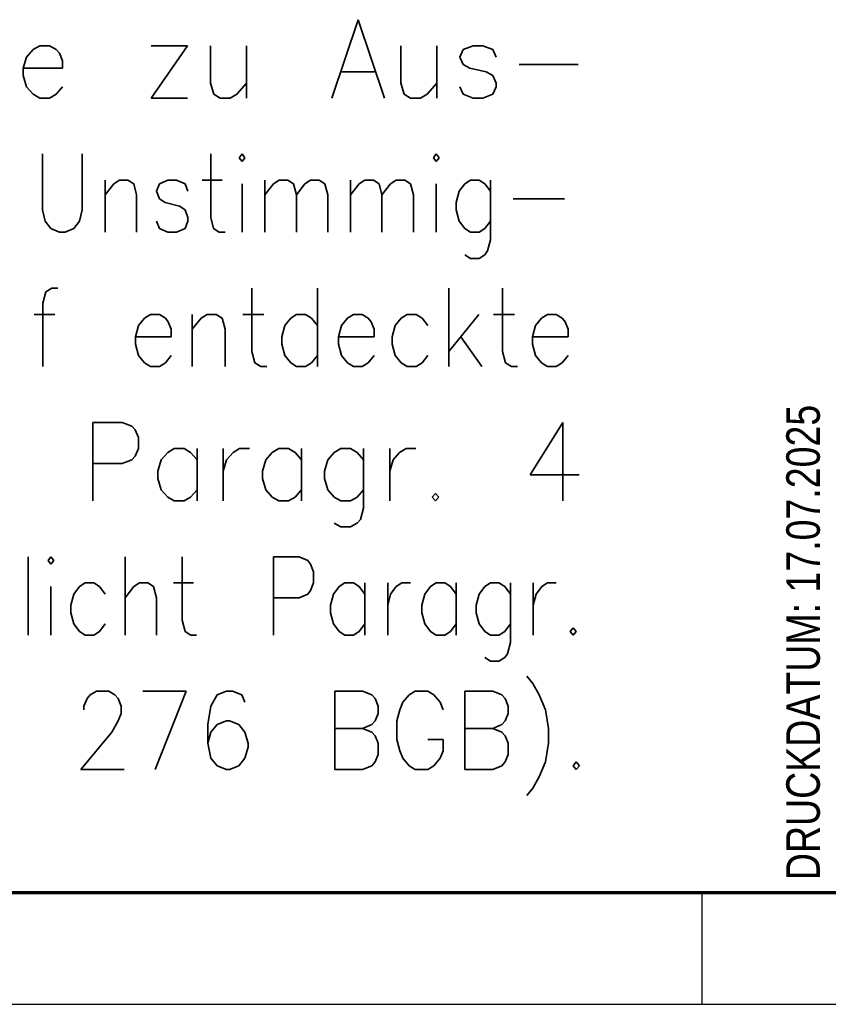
# Model space of a CAD drawing. Extents: x 1101 to 1942, y 41 to 882.
# Tile 101 of 113: x 1721 to 1757, y 41 to 85. Entities that reach past the tile are written whole.
import ezdxf

# ---------------------------------------------------------------- set-up
doc = ezdxf.new("R2010")
doc.units = 0
doc.layers.get('0').update_dxf_attribs({"lineweight": 13})
for name, color, linetype, lineweight in [('BI_X_Geometrie', 7, 'Continuous', 13), ('BI_X_Text', 7, 'Continuous', 25), ('FORMAT', 7, 'Continuous', 25)]:
    doc.layers.add(name, color=color, linetype=linetype, lineweight=lineweight)
doc.styles.get("Standard").update_dxf_attribs({"font": 'arial.ttf'})

# ---------------------------------------------------------------- blocks, each defined once
blk = doc.blocks.new('Blockreferenz-A03CP7DV1H', base_point=(1755.605, 45.848))
at = {"layer": 'BI_X_Text', "color": 0, "linetype": 'ByBlock', "ltscale": 0.25, "insert": (1755.605, 46.396), "char_height": 1.5, "attachment_point": 1, "rotation": 90}
blk.add_mtext('{\\W0.8;\\fArial;DRUCKDATUM: 17.07.2025}', dxfattribs=at)
blk = doc.blocks.new('Blockreferenz-A03CP7DX1H', base_point=(1100.835, 40.848))
at = {"layer": 'FORMAT', "color": 0, "linetype": 'ByBlock', "lineweight": 70, "ltscale": 0.7}
blk.add_line((1120.835, 45.848), (1936.835, 45.848), dxfattribs=at)
at = {"layer": 'FORMAT', "color": 0, "linetype": 'ByBlock', "ltscale": 0.25}
for p, q in [((1751.835, 45.848), (1751.835, 40.848)), ((1100.835, 40.848), (1941.835, 40.848))]:
    blk.add_line(p, q, dxfattribs=at)
blk = doc.blocks.new('Blockreferenz-A03CP7DZ1H', base_point=(1625.598, 50.176))
at = {"layer": 'BI_X_Text', "color": 0, "lineweight": 35}
for p, q in [((1736.478, 84.843), (1735.305, 81.343)), ((1736.478, 84.843), (1737.652, 81.343)), ((1722.252, 83.676), (1721.958, 83.51)), ((1722.692, 83.676), (1722.252, 83.676)), ((1722.985, 83.51), (1722.692, 83.676)), ((1728.852, 83.676), (1727.238, 81.343)), ((1727.238, 83.676), (1728.852, 83.676)), ((1729.878, 83.676), (1729.878, 82.01)), ((1731.492, 83.676), (1731.492, 81.343)), ((1738.385, 83.676), (1738.385, 82.01)), ((1739.998, 83.676), (1739.998, 81.343)), ((1741.612, 83.676), (1741.172, 83.51)), ((1742.052, 83.676), (1741.612, 83.676)), ((1742.492, 83.51), (1742.052, 83.676)), ((1721.665, 83.176), (1721.518, 82.676)), ((1721.958, 83.51), (1721.665, 83.176)), ((1723.132, 83.343), (1722.985, 83.51)), ((1723.278, 83.01), (1723.132, 83.343)), ((1741.172, 83.51), (1741.025, 83.176)), ((1741.025, 83.176), (1741.172, 82.843)), ((1742.638, 83.176), (1742.492, 83.51)), ((1723.278, 82.676), (1723.278, 83.01)), ((1741.172, 82.843), (1741.465, 82.676)), ((1743.665, 82.843), (1746.305, 82.843)), ((1721.518, 82.676), (1723.278, 82.676)), ((1721.518, 82.676), (1721.518, 82.343)), ((1721.518, 82.343), (1721.665, 81.843)), ((1735.745, 82.51), (1737.212, 82.51)), ((1741.465, 82.676), (1742.198, 82.51)), ((1742.198, 82.51), (1742.492, 82.343)), ((1742.492, 82.343), (1742.638, 82.01)), ((1721.665, 81.843), (1721.958, 81.51)), ((1722.985, 81.51), (1723.278, 81.843)), ((1729.878, 82.01), (1730.025, 81.51)), ((1731.052, 81.51), (1731.492, 82.01)), ((1738.385, 82.01), (1738.532, 81.51)), ((1739.558, 81.51), (1739.998, 82.01)), ((1741.172, 81.51), (1741.025, 81.843)), ((1742.638, 81.843), (1742.492, 81.51)), ((1742.638, 82.01), (1742.638, 81.843)), ((1721.958, 81.51), (1722.252, 81.343)), ((1722.692, 81.343), (1722.985, 81.51)), ((1730.025, 81.51), (1730.318, 81.343)), ((1730.758, 81.343), (1731.052, 81.51)), ((1738.532, 81.51), (1738.825, 81.343)), ((1739.265, 81.343), (1739.558, 81.51)), ((1741.612, 81.343), (1741.172, 81.51)), ((1742.492, 81.51), (1742.052, 81.343)), ((1722.252, 81.343), (1722.692, 81.343)), ((1727.238, 81.343), (1728.852, 81.343)), ((1730.318, 81.343), (1730.758, 81.343)), ((1738.825, 81.343), (1739.265, 81.343)), ((1742.052, 81.343), (1741.612, 81.343)), ((1722.371, 78.843), (1722.371, 76.343)), ((1724.156, 76.343), (1724.156, 78.843)), ((1729.893, 78.843), (1729.893, 76.01)), ((1731.296, 78.843), (1731.168, 78.676)), ((1731.423, 78.676), (1731.296, 78.843)), ((1739.966, 78.843), (1739.838, 78.676)), ((1740.093, 78.676), (1739.966, 78.843)), ((1731.168, 78.676), (1731.296, 78.51)), ((1731.296, 78.51), (1731.423, 78.676)), ((1739.838, 78.676), (1739.966, 78.51)), ((1739.966, 78.51), (1740.093, 78.676)), ((1725.176, 77.676), (1725.176, 75.343)), ((1725.176, 77.01), (1725.558, 77.51)), ((1725.558, 77.51), (1725.813, 77.676)), ((1725.813, 77.676), (1726.196, 77.676)), ((1726.196, 77.676), (1726.451, 77.51)), ((1726.451, 77.51), (1726.578, 77.01)), ((1727.598, 77.51), (1727.471, 77.176)), ((1727.981, 77.676), (1727.598, 77.51)), ((1728.363, 77.676), (1727.981, 77.676)), ((1728.746, 77.51), (1728.363, 77.676)), ((1728.873, 77.176), (1728.746, 77.51)), ((1729.511, 77.676), (1730.403, 77.676)), ((1731.296, 77.51), (1731.296, 75.343)), ((1732.316, 77.676), (1732.316, 75.343)), ((1732.316, 77.01), (1732.698, 77.51)), ((1732.698, 77.51), (1732.953, 77.676)), ((1732.953, 77.676), (1733.336, 77.676)), ((1733.336, 77.676), (1733.591, 77.51)), ((1733.591, 77.51), (1733.718, 77.01)), ((1733.718, 77.01), (1734.101, 77.51)), ((1734.101, 77.51), (1734.356, 77.676)), ((1734.356, 77.676), (1734.738, 77.676)), ((1734.738, 77.676), (1734.993, 77.51)), ((1734.993, 77.51), (1735.121, 77.01)), ((1736.141, 77.676), (1736.141, 75.343)), ((1736.141, 77.01), (1736.523, 77.51)), ((1736.523, 77.51), (1736.778, 77.676)), ((1736.778, 77.676), (1737.161, 77.676)), ((1737.161, 77.676), (1737.416, 77.51)), ((1737.416, 77.51), (1737.543, 77.01)), ((1737.543, 77.01), (1737.926, 77.51)), ((1737.926, 77.51), (1738.181, 77.676)), ((1738.181, 77.676), (1738.563, 77.676)), ((1738.563, 77.676), (1738.818, 77.51)), ((1738.818, 77.51), (1738.946, 77.01)), ((1739.966, 77.51), (1739.966, 75.343)), ((1741.241, 77.51), (1740.986, 77.176)), ((1741.496, 77.676), (1741.241, 77.51)), ((1741.878, 77.676), (1741.496, 77.676)), ((1742.133, 77.51), (1741.878, 77.676)), ((1742.388, 77.176), (1742.133, 77.51)), ((1742.388, 77.676), (1742.388, 75.01)), ((1726.578, 77.01), (1726.578, 75.343)), ((1727.471, 77.176), (1727.598, 76.843)), ((1733.718, 77.01), (1733.718, 75.343)), ((1735.121, 77.01), (1735.121, 75.343)), ((1737.543, 77.01), (1737.543, 75.343)), ((1738.946, 77.01), (1738.946, 75.343)), ((1740.986, 77.176), (1740.858, 76.676)), ((1727.598, 76.843), (1727.853, 76.676)), ((1727.853, 76.676), (1728.491, 76.51)), ((1740.858, 76.676), (1740.858, 76.343)), ((1743.408, 76.843), (1745.703, 76.843)), ((1722.371, 76.343), (1722.498, 75.843)), ((1724.028, 75.843), (1724.156, 76.343)), ((1728.491, 76.51), (1728.746, 76.343)), ((1728.746, 76.343), (1728.873, 76.01)), ((1740.858, 76.343), (1740.986, 75.843)), ((1722.498, 75.843), (1722.753, 75.51)), ((1723.773, 75.51), (1724.028, 75.843)), ((1727.598, 75.51), (1727.471, 75.843)), ((1728.873, 75.843), (1728.746, 75.51)), ((1728.873, 76.01), (1728.873, 75.843)), ((1729.893, 76.01), (1730.021, 75.51)), ((1740.986, 75.843), (1741.241, 75.51)), ((1742.133, 75.51), (1742.388, 75.843)), ((1722.753, 75.51), (1723.136, 75.343)), ((1723.136, 75.343), (1723.391, 75.343)), ((1723.391, 75.343), (1723.773, 75.51)), ((1727.981, 75.343), (1727.598, 75.51)), ((1728.363, 75.343), (1727.981, 75.343)), ((1728.746, 75.51), (1728.363, 75.343)), ((1730.021, 75.51), (1730.276, 75.343)), ((1730.276, 75.343), (1730.531, 75.343)), ((1741.241, 75.51), (1741.496, 75.343)), ((1741.496, 75.343), (1741.878, 75.343)), ((1741.878, 75.343), (1742.133, 75.51)), ((1742.388, 75.01), (1742.261, 74.51)), ((1742.261, 74.51), (1742.133, 74.343)), ((1741.496, 74.176), (1741.241, 74.343)), ((1741.878, 74.176), (1741.496, 74.176)), ((1742.133, 74.343), (1741.878, 74.176)), ((1722.532, 72.676), (1722.398, 72.176)), ((1722.798, 72.843), (1722.532, 72.676)), ((1723.065, 72.843), (1722.798, 72.843)), ((1731.732, 72.843), (1731.732, 70.01)), ((1734.665, 72.843), (1734.665, 69.343)), ((1740.532, 72.843), (1740.532, 69.343)), ((1742.932, 72.843), (1742.932, 70.01)), ((1722.398, 72.176), (1722.398, 69.343)), ((1721.998, 71.676), (1722.932, 71.676)), ((1726.932, 71.51), (1726.665, 71.176)), ((1727.198, 71.676), (1726.932, 71.51)), ((1727.598, 71.676), (1727.198, 71.676)), ((1727.865, 71.51), (1727.598, 71.676)), ((1727.998, 71.343), (1727.865, 71.51)), ((1728.132, 71.01), (1727.998, 71.343)), ((1729.065, 71.676), (1729.065, 69.343)), ((1729.065, 71.01), (1729.465, 71.51)), ((1729.465, 71.51), (1729.732, 71.676)), ((1729.732, 71.676), (1730.132, 71.676)), ((1730.132, 71.676), (1730.398, 71.51)), ((1730.398, 71.51), (1730.532, 71.01)), ((1731.332, 71.676), (1732.265, 71.676)), ((1733.465, 71.51), (1733.198, 71.176)), ((1733.732, 71.676), (1733.465, 71.51)), ((1734.132, 71.676), (1733.732, 71.676)), ((1734.398, 71.51), (1734.132, 71.676)), ((1734.665, 71.176), (1734.398, 71.51)), ((1735.998, 71.51), (1735.732, 71.176)), ((1736.265, 71.676), (1735.998, 71.51)), ((1736.665, 71.676), (1736.265, 71.676)), ((1736.932, 71.51), (1736.665, 71.676)), ((1737.065, 71.343), (1736.932, 71.51)), ((1737.198, 71.01), (1737.065, 71.343)), ((1738.398, 71.51), (1738.132, 71.176)), ((1738.665, 71.676), (1738.398, 71.51)), ((1739.065, 71.676), (1738.665, 71.676)), ((1739.332, 71.51), (1739.065, 71.676)), ((1739.598, 71.176), (1739.332, 71.51)), ((1741.865, 71.676), (1740.532, 70.01)), ((1742.532, 71.676), (1743.465, 71.676)), ((1744.665, 71.51), (1744.398, 71.176)), ((1744.932, 71.676), (1744.665, 71.51)), ((1745.332, 71.676), (1744.932, 71.676)), ((1745.598, 71.51), (1745.332, 71.676)), ((1745.732, 71.343), (1745.598, 71.51)), ((1745.865, 71.01), (1745.732, 71.343)), ((1726.665, 71.176), (1726.532, 70.676)), ((1728.132, 70.676), (1728.132, 71.01)), ((1730.532, 71.01), (1730.532, 69.343)), ((1733.198, 71.176), (1733.065, 70.676)), ((1735.732, 71.176), (1735.598, 70.676)), ((1737.198, 70.676), (1737.198, 71.01)), ((1738.132, 71.176), (1737.998, 70.676)), ((1744.398, 71.176), (1744.265, 70.676)), ((1745.865, 70.676), (1745.865, 71.01)), ((1726.532, 70.676), (1728.132, 70.676)), ((1726.532, 70.676), (1726.532, 70.343)), ((1733.065, 70.676), (1733.065, 70.343)), ((1735.598, 70.676), (1737.198, 70.676)), ((1735.598, 70.676), (1735.598, 70.343)), ((1737.998, 70.676), (1737.998, 70.343)), ((1741.065, 70.676), (1741.998, 69.343)), ((1744.265, 70.676), (1745.865, 70.676)), ((1744.265, 70.676), (1744.265, 70.343)), ((1726.532, 70.343), (1726.665, 69.843)), ((1731.732, 70.01), (1731.865, 69.51)), ((1733.065, 70.343), (1733.198, 69.843)), ((1735.598, 70.343), (1735.732, 69.843)), ((1737.998, 70.343), (1738.132, 69.843)), ((1742.932, 70.01), (1743.065, 69.51)), ((1744.265, 70.343), (1744.398, 69.843)), ((1726.665, 69.843), (1726.932, 69.51)), ((1727.865, 69.51), (1728.132, 69.843)), ((1733.198, 69.843), (1733.465, 69.51)), ((1734.398, 69.51), (1734.665, 69.843)), ((1735.732, 69.843), (1735.998, 69.51)), ((1736.932, 69.51), (1737.198, 69.843)), ((1738.132, 69.843), (1738.398, 69.51)), ((1739.332, 69.51), (1739.598, 69.843)), ((1744.398, 69.843), (1744.665, 69.51)), ((1745.598, 69.51), (1745.865, 69.843)), ((1726.932, 69.51), (1727.198, 69.343)), ((1727.198, 69.343), (1727.598, 69.343)), ((1727.598, 69.343), (1727.865, 69.51)), ((1731.865, 69.51), (1732.132, 69.343)), ((1732.132, 69.343), (1732.398, 69.343)), ((1733.465, 69.51), (1733.732, 69.343)), ((1733.732, 69.343), (1734.132, 69.343)), ((1734.132, 69.343), (1734.398, 69.51)), ((1735.998, 69.51), (1736.265, 69.343)), ((1736.265, 69.343), (1736.665, 69.343)), ((1736.665, 69.343), (1736.932, 69.51)), ((1738.398, 69.51), (1738.665, 69.343)), ((1738.665, 69.343), (1739.065, 69.343)), ((1739.065, 69.343), (1739.332, 69.51)), ((1743.065, 69.51), (1743.332, 69.343)), ((1743.332, 69.343), (1743.598, 69.343)), ((1744.665, 69.51), (1744.932, 69.343)), ((1744.932, 69.343), (1745.332, 69.343)), ((1745.332, 69.343), (1745.598, 69.51)), ((1724.619, 66.843), (1724.619, 63.343)), ((1724.619, 66.843), (1725.932, 66.843)), ((1725.932, 66.843), (1726.369, 66.676)), ((1726.369, 66.676), (1726.515, 66.51)), ((1726.515, 66.51), (1726.661, 66.176)), ((1745.619, 66.843), (1744.161, 64.51)), ((1745.619, 66.843), (1745.619, 63.343)), ((1726.661, 66.176), (1726.661, 65.676)), ((1726.661, 65.676), (1726.515, 65.343)), ((1728.265, 65.676), (1727.973, 65.51)), ((1728.702, 65.676), (1728.265, 65.676)), ((1728.994, 65.51), (1728.702, 65.676)), ((1729.286, 65.676), (1729.286, 63.343)), ((1730.452, 65.676), (1730.452, 63.343)), ((1730.89, 65.51), (1731.182, 65.676)), ((1731.182, 65.676), (1731.619, 65.676)), ((1732.932, 65.676), (1732.64, 65.51)), ((1733.369, 65.676), (1732.932, 65.676)), ((1733.661, 65.51), (1733.369, 65.676)), ((1733.952, 65.676), (1733.952, 63.343)), ((1735.702, 65.676), (1735.411, 65.51)), ((1736.14, 65.676), (1735.702, 65.676)), ((1736.432, 65.51), (1736.14, 65.676)), ((1736.723, 65.676), (1736.723, 63.01)), ((1737.89, 65.676), (1737.89, 63.343)), ((1738.327, 65.51), (1738.619, 65.676)), ((1738.619, 65.676), (1739.057, 65.676)), ((1726.369, 65.176), (1725.932, 65.01)), ((1726.515, 65.343), (1726.369, 65.176)), ((1727.682, 65.176), (1727.536, 64.676)), ((1727.973, 65.51), (1727.682, 65.176)), ((1729.286, 65.176), (1728.994, 65.51)), ((1730.452, 64.676), (1730.598, 65.176)), ((1730.598, 65.176), (1730.89, 65.51)), ((1732.348, 65.176), (1732.202, 64.676)), ((1732.64, 65.51), (1732.348, 65.176)), ((1733.952, 65.176), (1733.661, 65.51)), ((1735.119, 65.176), (1734.973, 64.676)), ((1735.411, 65.51), (1735.119, 65.176)), ((1736.723, 65.176), (1736.432, 65.51)), ((1737.89, 64.676), (1738.036, 65.176)), ((1738.036, 65.176), (1738.327, 65.51)), ((1725.932, 65.01), (1724.619, 65.01)), ((1727.536, 64.676), (1727.536, 64.343)), ((1732.202, 64.676), (1732.202, 64.343)), ((1734.973, 64.676), (1734.973, 64.343)), ((1727.536, 64.343), (1727.682, 63.843)), ((1732.202, 64.343), (1732.348, 63.843)), ((1734.973, 64.343), (1735.119, 63.843)), ((1744.161, 64.51), (1746.348, 64.51)), ((1727.682, 63.843), (1727.973, 63.51)), ((1728.994, 63.51), (1729.286, 63.843)), ((1732.348, 63.843), (1732.64, 63.51)), ((1733.661, 63.51), (1733.952, 63.843)), ((1735.119, 63.843), (1735.411, 63.51)), ((1736.432, 63.51), (1736.723, 63.843)), ((1727.973, 63.51), (1728.265, 63.343)), ((1728.702, 63.343), (1728.994, 63.51)), ((1732.64, 63.51), (1732.932, 63.343)), ((1733.369, 63.343), (1733.661, 63.51)), ((1735.411, 63.51), (1735.702, 63.343)), ((1736.14, 63.343), (1736.432, 63.51)), ((1739.932, 63.676), (1739.786, 63.51)), ((1739.786, 63.51), (1739.932, 63.343)), ((1740.077, 63.51), (1739.932, 63.676)), ((1739.932, 63.343), (1740.077, 63.51)), ((1728.265, 63.343), (1728.702, 63.343)), ((1732.932, 63.343), (1733.369, 63.343)), ((1735.702, 63.343), (1736.14, 63.343)), ((1736.723, 63.01), (1736.577, 62.51)), ((1736.577, 62.51), (1736.432, 62.343)), ((1735.702, 62.176), (1735.411, 62.343)), ((1736.14, 62.176), (1735.702, 62.176)), ((1736.432, 62.343), (1736.14, 62.176)), ((1721.733, 60.843), (1721.733, 57.343)), ((1722.753, 60.843), (1722.626, 60.676)), ((1722.881, 60.676), (1722.753, 60.843)), ((1726.068, 60.843), (1726.068, 57.343)), ((1728.618, 60.843), (1728.618, 58.01)), ((1732.698, 60.843), (1732.698, 57.343)), ((1732.698, 60.843), (1733.846, 60.843)), ((1733.846, 60.843), (1734.228, 60.676)), ((1722.626, 60.676), (1722.753, 60.51)), ((1722.753, 60.51), (1722.881, 60.676)), ((1734.228, 60.676), (1734.356, 60.51)), ((1734.356, 60.51), (1734.483, 60.176)), ((1734.483, 60.176), (1734.483, 59.676)), ((1722.753, 59.51), (1722.753, 57.343)), ((1724.028, 59.51), (1723.773, 59.176)), ((1724.283, 59.676), (1724.028, 59.51)), ((1724.666, 59.676), (1724.283, 59.676)), ((1724.921, 59.51), (1724.666, 59.676)), ((1725.176, 59.176), (1724.921, 59.51)), ((1726.068, 59.01), (1726.451, 59.51)), ((1726.451, 59.51), (1726.706, 59.676)), ((1726.706, 59.676), (1727.088, 59.676)), ((1727.088, 59.676), (1727.343, 59.51)), ((1727.343, 59.51), (1727.471, 59.01)), ((1728.236, 59.676), (1729.128, 59.676)), ((1734.483, 59.676), (1734.356, 59.343)), ((1735.631, 59.51), (1735.376, 59.176)), ((1735.886, 59.676), (1735.631, 59.51)), ((1736.268, 59.676), (1735.886, 59.676)), ((1736.523, 59.51), (1736.268, 59.676)), ((1736.778, 59.176), (1736.523, 59.51)), ((1736.778, 59.676), (1736.778, 57.343)), ((1737.798, 59.676), (1737.798, 57.343)), ((1737.926, 59.176), (1738.181, 59.51)), ((1738.181, 59.51), (1738.436, 59.676)), ((1738.436, 59.676), (1738.818, 59.676)), ((1739.711, 59.51), (1739.456, 59.176)), ((1739.966, 59.676), (1739.711, 59.51)), ((1740.348, 59.676), (1739.966, 59.676)), ((1740.603, 59.51), (1740.348, 59.676)), ((1740.858, 59.176), (1740.603, 59.51)), ((1740.858, 59.676), (1740.858, 57.343)), ((1742.133, 59.51), (1741.878, 59.176)), ((1742.388, 59.676), (1742.133, 59.51)), ((1742.771, 59.676), (1742.388, 59.676)), ((1743.026, 59.51), (1742.771, 59.676)), ((1743.281, 59.176), (1743.026, 59.51)), ((1743.281, 59.676), (1743.281, 57.01)), ((1744.301, 59.676), (1744.301, 57.343)), ((1744.428, 59.176), (1744.683, 59.51)), ((1744.683, 59.51), (1744.938, 59.676)), ((1744.938, 59.676), (1745.321, 59.676)), ((1723.773, 59.176), (1723.646, 58.676)), ((1727.471, 59.01), (1727.471, 57.343)), ((1733.846, 59.01), (1732.698, 59.01)), ((1734.228, 59.176), (1733.846, 59.01)), ((1734.356, 59.343), (1734.228, 59.176)), ((1735.376, 59.176), (1735.248, 58.676)), ((1737.798, 58.676), (1737.926, 59.176)), ((1739.456, 59.176), (1739.328, 58.676)), ((1741.878, 59.176), (1741.751, 58.676)), ((1744.301, 58.676), (1744.428, 59.176)), ((1723.646, 58.676), (1723.646, 58.343)), ((1735.248, 58.676), (1735.248, 58.343)), ((1739.328, 58.676), (1739.328, 58.343)), ((1741.751, 58.676), (1741.751, 58.343)), ((1723.646, 58.343), (1723.773, 57.843)), ((1735.248, 58.343), (1735.376, 57.843)), ((1739.328, 58.343), (1739.456, 57.843)), ((1741.751, 58.343), (1741.878, 57.843)), ((1723.773, 57.843), (1724.028, 57.51)), ((1724.921, 57.51), (1725.176, 57.843)), ((1728.618, 58.01), (1728.746, 57.51)), ((1735.376, 57.843), (1735.631, 57.51)), ((1736.523, 57.51), (1736.778, 57.843)), ((1739.456, 57.843), (1739.711, 57.51)), ((1740.603, 57.51), (1740.858, 57.843)), ((1741.878, 57.843), (1742.133, 57.51)), ((1743.026, 57.51), (1743.281, 57.843)), ((1746.086, 57.676), (1745.958, 57.51)), ((1746.213, 57.51), (1746.086, 57.676)), ((1724.028, 57.51), (1724.283, 57.343)), ((1724.283, 57.343), (1724.666, 57.343)), ((1724.666, 57.343), (1724.921, 57.51)), ((1728.746, 57.51), (1729.001, 57.343)), ((1729.001, 57.343), (1729.256, 57.343)), ((1735.631, 57.51), (1735.886, 57.343)), ((1735.886, 57.343), (1736.268, 57.343)), ((1736.268, 57.343), (1736.523, 57.51)), ((1739.711, 57.51), (1739.966, 57.343)), ((1739.966, 57.343), (1740.348, 57.343)), ((1740.348, 57.343), (1740.603, 57.51)), ((1742.133, 57.51), (1742.388, 57.343)), ((1742.388, 57.343), (1742.771, 57.343)), ((1742.771, 57.343), (1743.026, 57.51)), ((1745.958, 57.51), (1746.086, 57.343)), ((1746.086, 57.343), (1746.213, 57.51)), ((1743.281, 57.01), (1743.153, 56.51)), ((1742.388, 56.176), (1742.133, 56.343)), ((1743.026, 56.343), (1742.771, 56.176)), ((1743.153, 56.51), (1743.026, 56.343)), ((1742.771, 56.176), (1742.388, 56.176)), ((1744.012, 55.51), (1744.288, 55.176)), ((1744.288, 55.176), (1744.565, 54.676)), ((1724.368, 54.51), (1724.507, 54.676)), ((1724.507, 54.676), (1724.783, 54.843)), ((1724.783, 54.843), (1725.337, 54.843)), ((1725.337, 54.843), (1725.613, 54.676)), ((1725.613, 54.676), (1725.752, 54.51)), ((1726.858, 54.843), (1728.795, 54.843)), ((1728.795, 54.843), (1727.412, 51.343)), ((1730.178, 54.676), (1729.902, 54.176)), ((1730.593, 54.843), (1730.178, 54.676)), ((1730.87, 54.843), (1730.593, 54.843)), ((1731.285, 54.676), (1730.87, 54.843)), ((1731.423, 54.343), (1731.285, 54.676)), ((1735.435, 54.843), (1735.435, 51.343)), ((1735.435, 54.843), (1736.68, 54.843)), ((1736.68, 54.843), (1737.095, 54.676)), ((1737.095, 54.676), (1737.233, 54.51)), ((1738.755, 54.676), (1738.478, 54.343)), ((1739.032, 54.843), (1738.755, 54.676)), ((1739.585, 54.843), (1739.032, 54.843)), ((1739.862, 54.676), (1739.585, 54.843)), ((1740.138, 54.343), (1739.862, 54.676)), ((1741.245, 54.843), (1741.245, 51.343)), ((1741.245, 54.843), (1742.49, 54.843)), ((1742.49, 54.843), (1742.905, 54.676)), ((1742.905, 54.676), (1743.043, 54.51)), ((1744.565, 54.676), (1744.842, 54.01)), ((1724.23, 54.176), (1724.368, 54.51)), ((1724.23, 54.01), (1724.23, 54.176)), ((1725.752, 54.51), (1725.89, 54.176)), ((1725.89, 54.176), (1725.89, 53.843)), ((1729.902, 54.176), (1729.763, 53.343)), ((1737.233, 54.51), (1737.372, 54.176)), ((1737.372, 54.176), (1737.372, 53.843)), ((1738.478, 54.343), (1738.34, 54.01)), ((1740.277, 54.01), (1740.138, 54.343)), ((1743.043, 54.51), (1743.182, 54.176)), ((1743.182, 54.176), (1743.182, 53.843)), ((1725.89, 53.843), (1725.752, 53.51)), ((1737.372, 53.843), (1737.233, 53.51)), ((1738.34, 54.01), (1738.202, 53.51)), ((1743.182, 53.843), (1743.043, 53.51)), ((1744.842, 54.01), (1744.98, 53.176)), ((1725.752, 53.51), (1725.475, 53.01)), ((1729.763, 53.343), (1729.763, 52.51)), ((1730.178, 53.343), (1729.902, 53.01)), ((1730.593, 53.51), (1730.178, 53.343)), ((1730.732, 53.51), (1730.593, 53.51)), ((1731.147, 53.343), (1730.732, 53.51)), ((1731.423, 53.01), (1731.147, 53.343)), ((1737.095, 53.343), (1736.68, 53.176)), ((1737.233, 53.51), (1737.095, 53.343)), ((1738.202, 53.51), (1738.202, 52.676)), ((1742.905, 53.343), (1742.49, 53.176)), ((1743.043, 53.51), (1742.905, 53.343)), ((1725.475, 53.01), (1724.092, 51.343)), ((1729.902, 53.01), (1729.763, 52.51)), ((1731.562, 52.51), (1731.423, 53.01)), ((1735.435, 53.176), (1736.68, 53.176)), ((1736.68, 53.176), (1737.095, 53.01)), ((1737.095, 53.01), (1737.233, 52.843)), ((1737.233, 52.843), (1737.372, 52.51)), ((1741.245, 53.176), (1742.49, 53.176)), ((1742.49, 53.176), (1742.905, 53.01)), ((1742.905, 53.01), (1743.043, 52.843)), ((1743.043, 52.843), (1743.182, 52.51)), ((1744.98, 53.176), (1744.98, 52.51)), ((1729.763, 52.51), (1729.902, 51.843)), ((1731.562, 52.343), (1731.562, 52.51)), ((1737.372, 52.51), (1737.372, 52.01)), ((1738.202, 52.676), (1738.34, 52.176)), ((1739.585, 52.676), (1740.277, 52.676)), ((1740.277, 52.176), (1740.277, 52.676)), ((1743.182, 52.51), (1743.182, 52.01)), ((1744.98, 52.51), (1744.842, 51.676)), ((1731.423, 51.843), (1731.562, 52.343)), ((1737.372, 52.01), (1737.233, 51.676)), ((1738.34, 52.176), (1738.478, 51.843)), ((1740.138, 51.843), (1740.277, 52.176)), ((1743.182, 52.01), (1743.043, 51.676)), ((1729.902, 51.843), (1730.178, 51.51)), ((1730.178, 51.51), (1730.593, 51.343)), ((1730.732, 51.343), (1731.147, 51.51)), ((1731.147, 51.51), (1731.423, 51.843)), ((1737.095, 51.51), (1736.68, 51.343)), ((1737.233, 51.676), (1737.095, 51.51)), ((1738.478, 51.843), (1738.755, 51.51)), ((1738.755, 51.51), (1739.032, 51.343)), ((1739.585, 51.343), (1739.862, 51.51)), ((1739.862, 51.51), (1740.138, 51.843)), ((1742.905, 51.51), (1742.49, 51.343)), ((1743.043, 51.676), (1742.905, 51.51)), ((1744.842, 51.676), (1744.565, 51.01)), ((1746.225, 51.676), (1746.087, 51.51)), ((1746.087, 51.51), (1746.225, 51.343)), ((1746.363, 51.51), (1746.225, 51.676)), ((1746.225, 51.343), (1746.363, 51.51)), ((1724.092, 51.343), (1726.028, 51.343)), ((1730.593, 51.343), (1730.732, 51.343)), ((1736.68, 51.343), (1735.435, 51.343)), ((1739.032, 51.343), (1739.585, 51.343)), ((1742.49, 51.343), (1741.245, 51.343)), ((1744.565, 51.01), (1744.288, 50.51)), ((1744.288, 50.51), (1744.012, 50.176))]:
    blk.add_line(p, q, dxfattribs=at)

msp = doc.modelspace()

# ---------------------------------------------------------------- block references
at = {"ltscale": 0.13}
msp.add_blockref('Blockreferenz-A03CP7DX1H', (1100.835, 40.848), dxfattribs=at)
at = {"layer": 'BI_X_Geometrie', "ltscale": 0.13}
for name, p in [('Blockreferenz-A03CP7DV1H', (1755.605, 45.848)), ('Blockreferenz-A03CP7DZ1H', (1625.598, 50.176))]:
    msp.add_blockref(name, p, dxfattribs=at)

doc.saveas('drawing.dxf')
